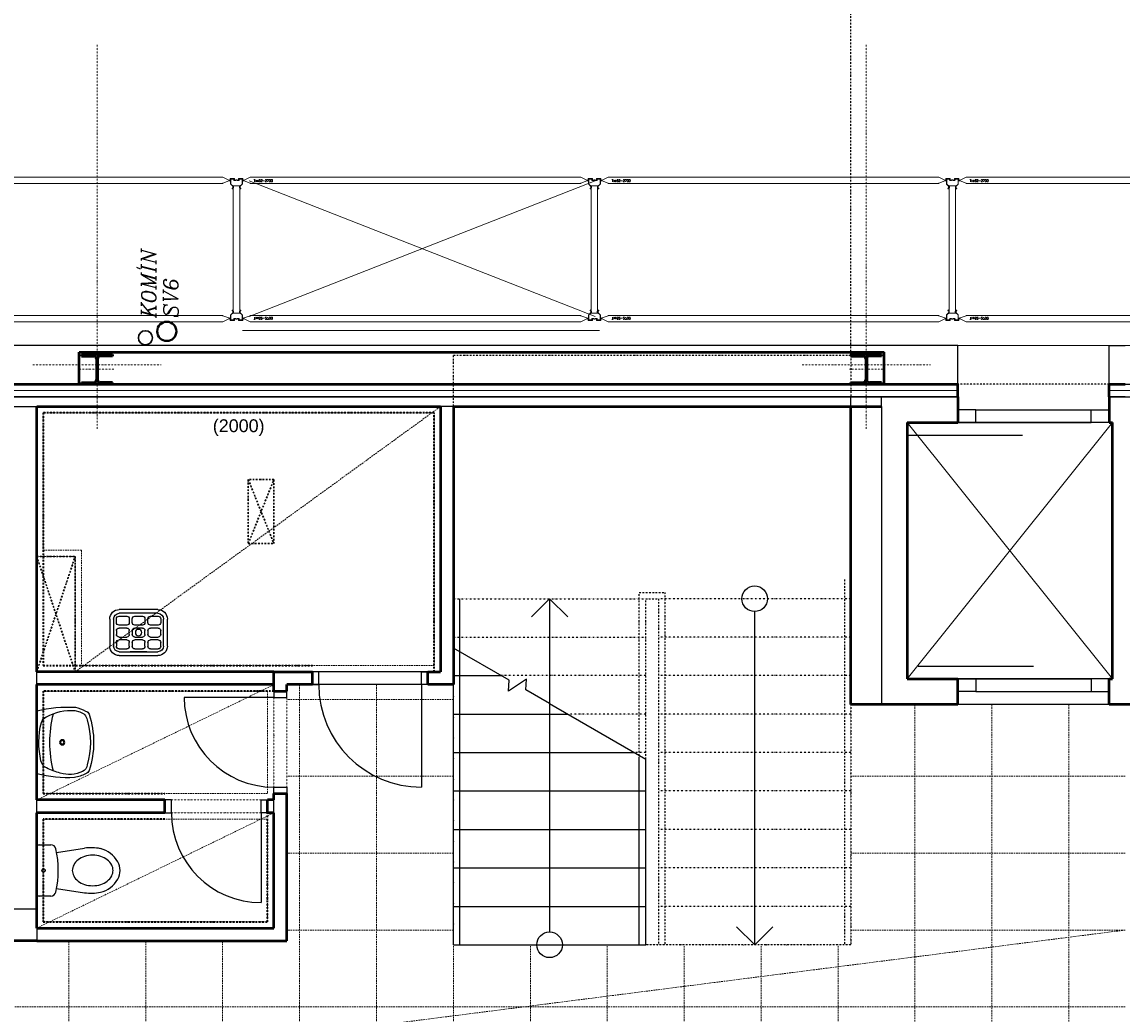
# Model space of a CAD drawing. Header units: millimetres. Extents: x -52574 to 8124, y -11597 to 32980.
# Tile 5 of 7: x -7705 to 875, y -3615 to 4125. Entities that reach past the tile are written whole.
import ezdxf
from ezdxf.enums import TextEntityAlignment as Align

# ---------------------------------------------------------------- set-up
doc = ezdxf.new("R2010")
doc.units = ezdxf.units.MM
for name, pattern in [('DASHDOT', [25.4, 12.7, -6.35, 0, -6.35]), ('DASHED', [19.05, 12.7, -6.35]), ('DGN Style 2', [56.260671, 33.756403, -22.504268]), ('DIVIDE', [31.75, 12.7, -6.35, 0, -6.35, 0, -6.35]), ('DOT', [6.35, 0, -6.35]), ('DĚLICÍ', [31.75, 12.7, -6.35, 0, -6.35, 0, -6.35]), ('SPOJITÁ', [0])]:
    doc.linetypes.add(name, pattern=pattern)
for name, color, linetype in [('CA_2D-WC (65x40)', 7, 'Continuous'), ('CA_umyvadlo 1 (55x45)', 7, 'Continuous'), ('CA_vylevka s mrizi (45x36)', 7, 'Continuous'), ('IN_SANITA', 7, 'Continuous'), ('TECH-STOJNY', 5, 'Continuous')]:
    doc.layers.add(name, color=color, linetype=linetype)
for name, color, linetype, lineweight in [('CKDVERE_', 7, 'Continuous', 25), ('CKDVERE_NADROVINOU', 1, 'DASHDOT', 18), ('CKDVERE_PRAH', 7, 'Continuous', 25), ('CKDVERE_ZARUBNE_RAM', 5, 'Continuous', 25), ('CKIZOLACE', 1, 'Continuous', 18), ('CKOBKLAD_POPIS', 3, 'Continuous', 25), ('CKPROSTUPY_NADROVINOU', 7, 'DASHDOT', 30), ('CKRASTR', 7, 'DASHDOT', 15), ('CKSCHODY_NADROVINOU', 7, 'DĚLICÍ', 25), ('CKSCHODY_PODROVINOU', 7, 'Continuous', 25), ('CKSCHODY_VYSTUP', 7, 'Continuous', 25), ('CKSTENY_NADROVINOU', 7, 'DASHDOT', 25), ('CKSTENY_PODROVINOU', 7, 'Continuous', 25), ('CKSTENY_REZ', 6, 'Continuous', 50), ('CKTEXTY_MALE', 3, 'Continuous', 18), ('CSPROFILY_OSY', 1, 'DASHDOT', 18), ('CSPROFILY_REZY', 4, 'Continuous', 50), ('IN_C_TENKA', 7, 'Continuous', 18), ('obklady', 4, 'DASHDOT', 35), ('podhledy', 7, 'Continuous', 20), ('R-IF_nosniky-silna', 240, 'Continuous', 0), ('UT-zařízení', 7, 'Continuous', 30), ('ZTI-DEŠŤOVÁ-KANALIZACE', 210, 'KANALIZACE', 40)]:
    doc.layers.add(name, color=color, linetype=linetype, lineweight=lineweight)
doc.layers.add('CKDVERE_DORAZ', color=7, linetype='DOT', lineweight=25, plot=False)
doc.styles.add('_TCW_TXTSTY_E', font='SIMPLEX.SHX', dxfattribs={"height": 17.560974})
doc.styles.add('KURZIVA', font='italic__.ttf')
doc.styles.get("Standard").update_dxf_attribs({"font": 'arial.ttf'})
doc.linetypes.add('IZOLACE_POLYSTYREN_PENOVY', pattern='A,0.001,[228,CADKON.SHX,S=0.1,R=0,X=0,Y=0],-2', length=2.001)
doc.linetypes.add('KANALIZACE', pattern='A,30,-3.5,["C",Standard,S=2.54,R=0,X=-3.81,Y=-1.27],-0.001', length=33.501)

# ---------------------------------------------------------------- blocks, each defined once
blk = doc.blocks.new('CK_S_EXT_HEAHEA240')
for p, q in [((-120, 115), (120, 115)), ((-120, 115), (-120, 103)), ((-120, 103), (-24.75, 103)), ((120, 103), (24.75, 103)), ((120, 115), (120, 103)), ((-3.75, -82), (-3.75, 82)), ((3.75, -82), (3.75, 82)), ((-120, -115), (-120, -103)), ((-120, -103), (-24.75, -103)), ((-120, -115), (120, -115)), ((120, -103), (24.75, -103)), ((120, -115), (120, -103))]:
    blk.add_line(p, q)
for centre, start, end in [((-24.75, 82), 0, 90), ((24.75, 82), 90, 180), ((-24.75, -82), 270, 0), ((24.75, -82), 180, 270)]:
    blk.add_arc(centre, 21, start, end)
blk = doc.blocks.new('A$C2294005E')
at = {"layer": 'R-IF_nosniky-silna', "linetype": 'Continuous'}
for p, q in [((33.6, 39), (0, 39)), ((0, 39), (0, 24.9)), ((0, 24.9), (4, 24.9)), ((4, 24.9), (4, 35)), ((4, 35), (29.6, 35)), ((29.6, 35), (29.6, 21)), ((29.6, 21), (34.4, 21)), ((33.6, 25), (33.6, 39)), ((34.4, 25), (33.6, 25)), ((36.3, 25.1), (34.4, 25)), ((34.4, 21), (36.3, 20.9)), ((38.2, 25.2), (36.3, 25.1)), ((36.3, 20.9), (38.2, 20.8)), ((40.1, 25.5), (38.2, 25.2)), ((38.2, 20.8), (40.1, 20.5)), ((41.9, 25.9), (40.1, 25.5)), ((40.1, 20.5), (41.9, 20.1)), ((43.7, 26.5), (41.9, 25.9)), ((41.9, 20.1), (43.7, 19.5)), ((89.9, 48.5), (43.7, 26.5)), ((43.7, 19.5), (89.9, 1.5)), ((91.7, 49.1), (89.9, 48.5)), ((89.9, 1.5), (91.7, 0.9)), ((93.6, 49.5), (91.7, 49.1)), ((91.7, 0.9), (93.6, 0.5)), ((95.4, 49.8), (93.6, 49.5)), ((93.6, 0.5), (95.4, 0.2)), ((97.3, 49.9), (95.4, 49.8)), ((95.4, 0.2), (97.3, 0.1)), ((99.2, 50), (97.3, 49.9)), ((97.3, 0.1), (99.2, 0)), ((2660, 50), (99.2, 50)), ((99.2, 0), (2660, 0)), ((2661.9, 49.9), (2660, 50)), ((2660, 0), (2661.9, 0.1)), ((2663.8, 49.8), (2661.9, 49.9)), ((2661.9, 0.1), (2663.8, 0.2)), ((2665.6, 49.5), (2663.8, 49.8)), ((2663.8, 0.2), (2665.6, 0.5)), ((2667.5, 49.1), (2665.6, 49.5)), ((2665.6, 0.5), (2667.5, 0.9)), ((2669.3, 48.5), (2667.5, 49.1)), ((2667.5, 0.9), (2669.3, 1.5)), ((2715.5, 26.5), (2669.3, 48.5)), ((2669.3, 1.5), (2715.5, 19.5)), ((2717.3, 25.9), (2715.5, 26.5)), ((2715.5, 19.5), (2717.3, 20.1)), ((2719.1, 25.5), (2717.3, 25.9)), ((2717.3, 20.1), (2719.1, 20.5)), ((2721, 25.2), (2719.1, 25.5)), ((2719.1, 20.5), (2721, 20.8)), ((2722.9, 25.1), (2721, 25.2)), ((2721, 20.8), (2722.9, 20.9)), ((2724.8, 25), (2722.9, 25.1)), ((2722.9, 20.9), (2724.8, 21)), ((2725.6, 25), (2724.8, 25)), ((2724.8, 21), (2729.6, 21)), ((2759.2, 39), (2725.6, 39)), ((2725.6, 39), (2725.6, 25)), ((2729.6, 21), (2729.6, 35)), ((2729.6, 35), (2755.2, 35)), ((2755.2, 35), (2755.2, 24.9)), ((2755.2, 24.9), (2759.2, 24.9)), ((2759.2, 24.9), (2759.2, 39))]:
    blk.add_line(p, q, dxfattribs=at)
at = {"layer": 'R-IF_nosniky-silna', "linetype": 'SPOJITÁ', "style": '_TCW_TXTSTY_E'}
blk.add_text('Txx52-2700', height=17.56, dxfattribs=at).set_placement((118.9, 30.7), align=Align.TOP_LEFT)
blk = doc.blocks.new('A$C2FA15031')
at = {"layer": 'TECH-STOJNY', "lineweight": 13}
for p, q in [((0, 1111), (0, 1077.1)), ((1.1, 1074), (18.8, 1057.7)), ((1.5, 1076.9), (1.5, 1111)), ((19.9, 1058.5), (2.2, 1074.8)), ((22, 1115), (4, 1115)), ((4, 1113.5), (22, 1113.5)), ((17.3, 1044.9), (15.1, 1044.5)), ((15.1, 1037.5), (19.1, 1037)), ((19.3, 1038.5), (15.2, 1039)), ((15.3, 1043), (17.5, 1043.4)), ((19.1, 1037), (19.3, 1038.5)), ((19.5, 1055.6), (19.5, 1047.4)), ((21, 1047.4), (21, 1056)), ((24.5, 1111), (24.5, 1107.5)), ((26, 1107.5), (26, 1111)), ((32.5, 1105), (28.5, 1105)), ((28.5, 1103.5), (32.5, 1103.5)), ((35.9, 1105), (32.5, 1105)), ((32.5, 1103.5), (35.9, 1103.5)), ((40, 1107), (37.1, 1105.3)), ((37.8, 1104), (40.8, 1105.7)), ((50.1, 1107.5), (41.9, 1107.5)), ((41.9, 1106), (50.1, 1106)), ((54.2, 1104), (51.2, 1105.7)), ((52, 1107), (54.9, 1105.3)), ((56.1, 1105), (59.5, 1105)), ((59.5, 1103.5), (56.1, 1103.5)), ((59.5, 1105), (63.5, 1105)), ((63.5, 1103.5), (59.5, 1103.5)), ((66, 1107.5), (66, 1111)), ((67.5, 1111), (67.5, 1107.5)), ((70, 1115), (88, 1115)), ((88, 1113.5), (70, 1113.5)), ((71, 1047.4), (71, 1056)), ((72.1, 1058.5), (89.8, 1074.8)), ((72.5, 1055.6), (72.5, 1047.4)), ((72.7, 1038.5), (76.8, 1039)), ((72.9, 1037), (72.7, 1038.5)), ((76.9, 1037.5), (72.9, 1037)), ((90.9, 1074), (73.2, 1057.7)), ((76.7, 1043), (74.5, 1043.4)), ((74.7, 1044.9), (76.9, 1044.5)), ((90.5, 1076.9), (90.5, 1111)), ((92, 1111), (92, 1077.1)), ((2792, 1111), (2792, 1077.1)), ((2793.1, 1074), (2810.8, 1057.7)), ((2793.5, 1076.9), (2793.5, 1111)), ((2811.9, 1058.5), (2794.2, 1074.8)), ((2814, 1115), (2796, 1115)), ((2796, 1113.5), (2814, 1113.5)), ((2809.3, 1044.9), (2807.1, 1044.5)), ((2807.1, 1037.5), (2811.1, 1037)), ((2811.3, 1038.5), (2807.2, 1039)), ((2807.3, 1043), (2809.5, 1043.4)), ((2811.1, 1037), (2811.3, 1038.5)), ((2811.5, 1055.6), (2811.5, 1047.4)), ((2813, 1047.4), (2813, 1056)), ((2816.5, 1111), (2816.5, 1107.5)), ((2818, 1107.5), (2818, 1111)), ((2824.5, 1105), (2820.5, 1105)), ((2820.5, 1103.5), (2824.5, 1103.5)), ((2827.9, 1105), (2824.5, 1105)), ((2824.5, 1103.5), (2827.9, 1103.5)), ((2832, 1107), (2829.1, 1105.3)), ((2829.8, 1104), (2832.8, 1105.7)), ((2842.1, 1107.5), (2833.9, 1107.5)), ((2833.9, 1106), (2842.1, 1106)), ((2846.2, 1104), (2843.2, 1105.7)), ((2844, 1107), (2846.9, 1105.3)), ((2848.1, 1105), (2851.5, 1105)), ((2851.5, 1103.5), (2848.1, 1103.5)), ((2851.5, 1105), (2855.5, 1105)), ((2855.5, 1103.5), (2851.5, 1103.5)), ((2858, 1107.5), (2858, 1111)), ((2859.5, 1111), (2859.5, 1107.5)), ((2862, 1115), (2880, 1115)), ((2880, 1113.5), (2862, 1113.5)), ((2863, 1047.4), (2863, 1056)), ((2864.1, 1058.5), (2881.8, 1074.8)), ((2864.5, 1055.6), (2864.5, 1047.4)), ((2864.7, 1038.5), (2868.8, 1039)), ((2864.9, 1037), (2864.7, 1038.5)), ((2868.9, 1037.5), (2864.9, 1037)), ((2882.9, 1074), (2865.2, 1057.7)), ((2868.7, 1043), (2866.5, 1043.4)), ((2866.7, 1044.9), (2868.9, 1044.5)), ((2882.5, 1076.9), (2882.5, 1111)), ((2884, 1111), (2884, 1077.1)), ((15.1, 92.5), (19.1, 93)), ((19.3, 91.5), (15.2, 91)), ((15.3, 87), (17.5, 86.6)), ((19.1, 93), (19.3, 91.5)), ((72.9, 93), (72.7, 91.5)), ((72.7, 91.5), (76.8, 91)), ((76.9, 92.5), (72.9, 93)), ((76.7, 87), (74.5, 86.6)), ((2807.1, 92.5), (2811.1, 93)), ((2811.3, 91.5), (2807.2, 91)), ((2807.3, 87), (2809.5, 86.6)), ((2811.1, 93), (2811.3, 91.5)), ((2864.9, 93), (2864.7, 91.5)), ((2864.7, 91.5), (2868.8, 91)), ((2868.9, 92.5), (2864.9, 93)), ((2868.7, 87), (2866.5, 86.6)), ((0, 19), (0, 52.9)), ((1.1, 56), (18.8, 72.3)), ((1.5, 53.1), (1.5, 19)), ((19.9, 71.5), (2.2, 55.2)), ((4, 16.5), (22, 16.5)), ((22, 15), (4, 15)), ((17.3, 85.1), (15.1, 85.5)), ((19.5, 74.4), (19.5, 82.6)), ((21, 82.6), (21, 74)), ((24.5, 19), (24.5, 22.5)), ((26, 22.5), (26, 19)), ((28.5, 26.5), (32.5, 26.5)), ((32.5, 25), (28.5, 25)), ((32.5, 26.5), (35.9, 26.5)), ((35.9, 25), (32.5, 25)), ((40, 23), (37.1, 24.7)), ((37.8, 26), (40.8, 24.3)), ((41.9, 24), (50.1, 24)), ((50.1, 22.5), (41.9, 22.5)), ((54.2, 26), (51.2, 24.3)), ((52, 23), (54.9, 24.7)), ((59.5, 26.5), (56.1, 26.5)), ((56.1, 25), (59.5, 25)), ((63.5, 26.5), (59.5, 26.5)), ((59.5, 25), (63.5, 25)), ((66, 22.5), (66, 19)), ((67.5, 19), (67.5, 22.5)), ((88, 16.5), (70, 16.5)), ((70, 15), (88, 15)), ((71, 82.6), (71, 74)), ((72.1, 71.5), (89.8, 55.2)), ((72.5, 74.4), (72.5, 82.6)), ((90.9, 56), (73.2, 72.3)), ((74.7, 85.1), (76.9, 85.5)), ((90.5, 53.1), (90.5, 19)), ((92, 19), (92, 52.9)), ((2792, 19), (2792, 52.9)), ((2793.1, 56), (2810.8, 72.3)), ((2793.5, 53.1), (2793.5, 19)), ((2811.9, 71.5), (2794.2, 55.2)), ((2796, 16.5), (2814, 16.5)), ((2814, 15), (2796, 15)), ((2809.3, 85.1), (2807.1, 85.5)), ((2811.5, 74.4), (2811.5, 82.6)), ((2813, 82.6), (2813, 74)), ((2816.5, 19), (2816.5, 22.5)), ((2818, 22.5), (2818, 19)), ((2820.5, 26.5), (2824.5, 26.5)), ((2824.5, 25), (2820.5, 25)), ((2824.5, 26.5), (2827.9, 26.5)), ((2827.9, 25), (2824.5, 25)), ((2832, 23), (2829.1, 24.7)), ((2829.8, 26), (2832.8, 24.3)), ((2833.9, 24), (2842.1, 24)), ((2842.1, 22.5), (2833.9, 22.5)), ((2846.2, 26), (2843.2, 24.3)), ((2844, 23), (2846.9, 24.7)), ((2851.5, 26.5), (2848.1, 26.5)), ((2848.1, 25), (2851.5, 25)), ((2855.5, 26.5), (2851.5, 26.5)), ((2851.5, 25), (2855.5, 25)), ((2858, 22.5), (2858, 19)), ((2859.5, 19), (2859.5, 22.5)), ((2880, 16.5), (2862, 16.5)), ((2862, 15), (2880, 15)), ((2863, 82.6), (2863, 74)), ((2864.1, 71.5), (2881.8, 55.2)), ((2864.5, 74.4), (2864.5, 82.6)), ((2882.9, 56), (2865.2, 72.3)), ((2866.7, 85.1), (2868.9, 85.5)), ((2882.5, 53.1), (2882.5, 19)), ((2884, 19), (2884, 52.9))]:
    blk.add_line(p, q, dxfattribs=at)
at = {"layer": 'TECH-STOJNY', "linetype": 'Continuous', "lineweight": 0}
for p, q in [((21, 1061.6), (71, 1061.6)), ((21, 1061.6), (21, 68.4)), ((27.2, 1105.3), (27.2, 1103.7)), ((33.7, 1105), (33.7, 1103.5)), ((58.3, 1105), (58.3, 1103.5)), ((64.8, 1105.3), (64.8, 1103.7)), ((71, 1061.6), (71, 68.4)), ((2813, 1061.6), (2863, 1061.6)), ((2813, 1061.6), (2813, 68.4)), ((2819.3, 1105.3), (2819.3, 1103.7)), ((2825.8, 1105), (2825.8, 1103.5)), ((2850.3, 1105), (2850.3, 1103.5)), ((2856.8, 1105.3), (2856.8, 1103.7)), ((2863, 1061.6), (2863, 68.4)), ((21, 68.4), (71, 68.4)), ((33.7, 25), (33.7, 26.5)), ((58.3, 25), (58.3, 26.5)), ((64.8, 24.7), (64.8, 26.3)), ((2813, 68.4), (2863, 68.4)), ((2825.8, 25), (2825.8, 26.5)), ((2850.3, 25), (2850.3, 26.5))]:
    blk.add_line(p, q, dxfattribs=at)
at = {"layer": 'TECH-STOJNY', "linetype": 'DGN Style 2', "lineweight": 0, "flags": 128}
for points in [[(17, 1113.5), (9, 1113.5), (9, 1115), (17, 1115)], [(75, 1113.5), (83, 1113.5), (83, 1115), (75, 1115)], [(2809, 1113.5), (2801, 1113.5), (2801, 1115), (2809, 1115)], [(2867, 1113.5), (2875, 1113.5), (2875, 1115), (2867, 1115)], [(1.5, 41), (0, 41), (0, 30), (1.5, 30)], [(17, 16.5), (9, 16.5), (9, 15), (17, 15)], [(75, 16.5), (83, 16.5), (83, 15), (75, 15)], [(90.5, 41), (92, 41), (92, 30), (90.5, 30)], [(2793.5, 41), (2792, 41), (2792, 30), (2793.5, 30)], [(2809, 16.5), (2801, 16.5), (2801, 15), (2809, 15)], [(2867, 16.5), (2875, 16.5), (2875, 15), (2867, 15)], [(2882.5, 41), (2884, 41), (2884, 30), (2882.5, 30)]]:
    blk.add_lwpolyline(points, close=True, dxfattribs=at)
at = {"layer": 'TECH-STOJNY', "linetype": 'DGN Style 2', "flags": 128}
for points in [[(21, 1047.2), (19.5, 1047.2), (19.5, 1056.2), (21, 1056.2)], [(71, 1047.2), (72.5, 1047.2), (72.5, 1056.2), (71, 1056.2)], [(2813, 1047.2), (2811.5, 1047.2), (2811.5, 1056.2), (2813, 1056.2)], [(2863, 1047.2), (2864.5, 1047.2), (2864.5, 1056.2), (2863, 1056.2)], [(21, 82.8), (19.5, 82.8), (19.5, 73.8), (21, 73.8)], [(71, 82.8), (72.5, 82.8), (72.5, 73.8), (71, 73.8)], [(2813, 82.8), (2811.5, 82.8), (2811.5, 73.8), (2813, 73.8)], [(2863, 82.8), (2864.5, 82.8), (2864.5, 73.8), (2863, 73.8)]]:
    blk.add_lwpolyline(points, close=True, dxfattribs=at)
at = {"layer": 'TECH-STOJNY', "linetype": 'Continuous', "lineweight": 13}
for centre, radius, start, end in [((4, 1111), 4, 90, 180), ((4, 1111), 2.5, 90, 180), ((16, 1055.6), 3.5, 0, 37.97722), ((22, 1111), 4, 0, 90), ((63.5, 1107.5), 4, 270, 0), ((63.5, 1107.5), 2.5, 270, 0), ((70, 1111), 2.5, 90, 180), ((76, 1055.4), 5, 142.02278, 180), ((87, 1076.9), 3.5, 322.02278, 0), ((87, 1077.1), 5, 322.02278, 0), ((2796, 1111), 4, 90, 180), ((2796, 1111), 2.5, 90, 180), ((2808, 1055.6), 3.5, 0, 37.97722), ((2814, 1111), 4, 0, 90), ((2855.5, 1107.5), 4, 270, 0), ((2855.5, 1107.5), 2.5, 270, 0), ((2862, 1111), 2.5, 90, 180), ((2868, 1055.4), 5, 142.02278, 180), ((2879, 1076.9), 3.5, 322.02278, 0), ((2879, 1077.1), 5, 322.02278, 0), ((4, 19), 4, 180, 270), ((4, 19), 2.5, 180, 270), ((16, 74.4), 3.5, 322.02278, 0), ((22, 19), 4, 270, 0), ((63.5, 22.5), 4, 0, 90), ((63.5, 22.5), 2.5, 0, 90), ((70, 19), 2.5, 180, 270), ((76, 74.6), 5, 180, 217.97722), ((87, 53.1), 3.5, 0, 37.97722), ((87, 52.9), 5, 0, 37.97722), ((2796, 19), 4, 180, 270), ((2796, 19), 2.5, 180, 270), ((2808, 74.4), 3.5, 322.02278, 0), ((2814, 19), 4, 270, 0), ((2855.5, 22.5), 4, 0, 90), ((2855.5, 22.5), 2.5, 0, 90), ((2862, 19), 2.5, 180, 270), ((2868, 74.6), 5, 180, 217.97722), ((2879, 53.1), 3.5, 0, 37.97722), ((2879, 52.9), 5, 0, 37.97722)]:
    blk.add_arc(centre, radius, start, end, dxfattribs=at)
at = {"layer": 'TECH-STOJNY', "linetype": 'Continuous', "lineweight": 13, "extrusion": (0, 0, -1)}
for centre, radius, start, end in [((-5, 1077.1), 5, 322.02278, 0), ((-5, 1076.9), 3.5, 322.02278, 0), ((-16, 1055.4), 5, 142.02278, 180), ((-22, 1111), 2.5, 90, 180), ((-28.5, 1107.5), 4, 270, 0), ((-28.5, 1107.5), 2.5, 270, 0), ((-70, 1111), 4, 0, 90), ((-76, 1055.6), 3.5, 0, 37.97722), ((-88, 1111), 4, 90, 180), ((-88, 1111), 2.5, 90, 180), ((-2797, 1077.1), 5, 322.02278, 0), ((-2797, 1076.9), 3.5, 322.02278, 0), ((-2808, 1055.4), 5, 142.02278, 180), ((-2814, 1111), 2.5, 90, 180), ((-2820.5, 1107.5), 4, 270, 0), ((-2820.5, 1107.5), 2.5, 270, 0), ((-2862, 1111), 4, 0, 90), ((-2868, 1055.6), 3.5, 0, 37.97722), ((-2880, 1111), 4, 90, 180), ((-2880, 1111), 2.5, 90, 180), ((-5, 52.9), 5, 0, 37.97722), ((-5, 53.1), 3.5, 0, 37.97722), ((-16, 74.6), 5, 180, 217.97722), ((-22, 19), 2.5, 180, 270), ((-28.5, 22.5), 4, 0, 90), ((-28.5, 22.5), 2.5, 0, 90), ((-70, 19), 4, 270, 0), ((-76, 74.4), 3.5, 322.02278, 0), ((-88, 19), 4, 180, 270), ((-88, 19), 2.5, 180, 270), ((-2797, 52.9), 5, 0, 37.97722), ((-2797, 53.1), 3.5, 0, 37.97722), ((-2808, 74.6), 5, 180, 217.97722), ((-2814, 19), 2.5, 180, 270), ((-2820.5, 22.5), 4, 0, 90), ((-2820.5, 22.5), 2.5, 0, 90), ((-2862, 19), 4, 270, 0), ((-2868, 74.4), 3.5, 322.02278, 0), ((-2880, 19), 4, 180, 270), ((-2880, 19), 2.5, 180, 270)]:
    blk.add_arc(centre, radius, start, end, dxfattribs=at)
at = {"layer": 'TECH-STOJNY', "lineweight": 13}
for centre, radius, start, end in [((15.2, 1041), 3.48, 91.0523, 268.93551), ((17, 1047.4), 4, 277.84523, 0), ((35.9, 1107.2), 3.75, 270, 300), ((41.9, 1103.7), 3.75, 90, 120), ((50.1, 1103.7), 2.25, 60, 90), ((56.1, 1107.2), 2.25, 240, 270), ((75, 1047.4), 2.5, 180, 262.9908), ((76.8, 1041), 1.98, 268.9676, 92.19631), ((2807.2, 1041), 3.48, 91.0523, 268.93551), ((2809, 1047.4), 4, 277.84523, 0), ((2827.9, 1107.2), 3.75, 270, 300), ((2833.9, 1103.7), 3.75, 90, 120), ((2842.1, 1103.7), 2.25, 60, 90), ((2848.1, 1107.2), 2.25, 240, 270), ((2867, 1047.4), 2.5, 180, 262.9908), ((2868.8, 1041), 1.98, 268.9676, 92.19631), ((15.2, 89), 3.48, 91.06449, 268.9477), ((17, 82.6), 4, 0, 82.15477), ((76.8, 89), 1.98, 267.80369, 91.0324), ((2807.2, 89), 3.48, 91.06449, 268.9477), ((2809, 82.6), 4, 0, 82.15477), ((2868.8, 89), 1.98, 267.80369, 91.0324), ((35.9, 22.7), 3.75, 60, 90), ((41.9, 26.2), 3.75, 240, 270), ((50.1, 26.2), 2.25, 270, 300), ((56.1, 22.7), 2.25, 90, 120), ((75, 82.6), 2.5, 97.0092, 180), ((2827.9, 22.7), 3.75, 60, 90), ((2833.9, 26.2), 3.75, 240, 270), ((2842.1, 26.2), 2.25, 270, 300), ((2848.1, 22.7), 2.25, 90, 120), ((2867, 82.6), 2.5, 97.0092, 180)]:
    blk.add_arc(centre, radius, start, end, dxfattribs=at)
at = {"layer": 'TECH-STOJNY', "lineweight": 13, "extrusion": (0, 0, -1)}
for centre, radius, start, end in [((-15.2, 1041), 1.98, 268.9676, 92.19631), ((-17, 1047.4), 2.5, 180, 262.9908), ((-35.9, 1107.2), 2.25, 240, 270), ((-41.9, 1103.7), 2.25, 60, 90), ((-50.1, 1103.7), 3.75, 90, 120), ((-56.1, 1107.2), 3.75, 270, 300), ((-75, 1047.4), 4, 277.84523, 0), ((-76.8, 1041), 3.48, 91.0523, 268.93551), ((-2807.2, 1041), 1.98, 268.9676, 92.19631), ((-2809, 1047.4), 2.5, 180, 262.9908), ((-2827.9, 1107.2), 2.25, 240, 270), ((-2833.9, 1103.7), 2.25, 60, 90), ((-2842.1, 1103.7), 3.75, 90, 120), ((-2848.1, 1107.2), 3.75, 270, 300), ((-2867, 1047.4), 4, 277.84523, 0), ((-2868.8, 1041), 3.48, 91.0523, 268.93551), ((-15.2, 89), 1.98, 267.80369, 91.0324), ((-75, 82.6), 4, 0, 82.15477), ((-76.8, 89), 3.48, 91.06449, 268.9477), ((-2807.2, 89), 1.98, 267.80369, 91.0324), ((-2867, 82.6), 4, 0, 82.15477), ((-2868.8, 89), 3.48, 91.06449, 268.9477), ((-17, 82.6), 2.5, 97.0092, 180), ((-35.9, 22.7), 2.25, 90, 120), ((-41.9, 26.2), 2.25, 270, 300), ((-50.1, 26.2), 3.75, 240, 270), ((-56.1, 22.7), 3.75, 60, 90), ((-2809, 82.6), 2.5, 97.0092, 180), ((-2827.9, 22.7), 2.25, 90, 120), ((-2833.9, 26.2), 2.25, 270, 300), ((-2842.1, 26.2), 3.75, 240, 270), ((-2848.1, 22.7), 3.75, 60, 90)]:
    blk.add_arc(centre, radius, start, end, dxfattribs=at)
at = {"color": 7, "linetype": 'DGN Style 2', "lineweight": 0}
blk.add_blockref('A$C2294005E', (62.4, 1080), dxfattribs=at)
at = {"color": 7, "linetype": 'DGN Style 2', "lineweight": 0, "xscale": -1, "rotation": 180}
blk.add_blockref('A$C2294005E', (62.4, 50), dxfattribs=at)
blk = doc.blocks.new('2D-WC (65x40)_P')
at = {"layer": 'CA_2D-WC (65x40)', "linetype": 'ByBlock'}
for p, q in [((0.03, -0.1797), (0.03, 0.1797)), ((0.0501, 0.1998), (0.1401, 0.1998)), ((0.1851, 0.14), (0.4036, 0.1734)), ((0.1851, -0.14), (0.4036, -0.1734)), ((0.1401, -0.1998), (0.0501, -0.1998))]:
    blk.add_line(p, q, dxfattribs=at)
blk.add_circle((0.083, 0), 0.0128, dxfattribs=at)
for centre, radius, start, end in [((0.0501, 0.1797), 0.0201, 90, 180), ((0.1401, 0.1596), 0.0402, 12.60811, 90), ((0.4562, -0.1706), 0.348, 78.11757, 98.69848), ((-0.5734, 0), 0.7713, 347.39189, 12.60811), ((0.4521, -0.0463), 0.1632, 107.68289, 127.58474), ((0.4663, -0.0909), 0.21, 90, 107.68289), ((0.4663, -0.0909), 0.21, 72.31711, 90), ((0.4757, -0.0379), 0.2144, 29.47633, 75.89811), ((0.4806, -0.0463), 0.1632, 52.41526, 72.31711), ((0.3969, 0), 0.0894, 151.71247, 180), ((0.3969, 0), 0.0894, 180, 208.28753), ((0.4303, -0.018), 0.1274, 127.58474, 151.71247), ((0.5024, -0.018), 0.1274, 28.28753, 52.41526), ((0.5358, 0), 0.0894, 0, 28.28753), ((0.5358, 0), 0.0894, 331.71247, 0), ((0.5424, 0), 0.1376, 0, 29.40689), ((0.5424, 0), 0.1376, 330.59311, 0), ((0.4303, 0.018), 0.1274, 208.28753, 232.41526), ((0.4521, 0.0463), 0.1632, 232.41526, 252.31711), ((0.4757, 0.0379), 0.2144, 284.10189, 330.52367), ((0.4806, 0.0463), 0.1632, 287.68289, 307.58474), ((0.5024, 0.018), 0.1274, 307.58474, 331.71247), ((0.1401, -0.1596), 0.0402, 270, 347.39189), ((0.4663, 0.0909), 0.21, 252.31711, 270), ((0.4562, 0.1706), 0.348, 261.30152, 281.88243), ((0.4663, 0.0909), 0.21, 270, 287.68289), ((0.0501, -0.1797), 0.0201, 180, 270)]:
    blk.add_arc(centre, radius, start, end, dxfattribs=at)
blk = doc.blocks.new('umyvadlo 1 (55x45)_P')
at = {"layer": 'CA_umyvadlo 1 (55x45)', "linetype": 'ByBlock'}
for points in [[(-0.2448, 0.0002, 0.077931), (-0.2731, -0.3008, 0.068031), (-0.2441, -0.381, 0.244962), (-0.2183, -0.4075, 0.165243), (0.2196, -0.4075, 0.244752), (0.2453, -0.381, 0.072964), (0.2756, -0.2947, 0.073303), (0.246, 0.0002)], [(-0.1991, -0.0766, 0.13917), (-0.2483, -0.2973), (-0.2369, -0.3358, 0.309536), (-0.174, -0.3925, 0.150009), (0.1756, -0.3925, 0.287481), (0.2281, -0.3557, 0.190467), (0.2403, -0.1835, 0.04778), (0.2004, -0.0766, 0.225267), (0.1455, -0.0326, 0.117325), (-0.1541, -0.0357, 0.189059), (-0.198, -0.0744)]]:
    blk.add_lwpolyline(points, format="xyb", close=True, dxfattribs=at)
blk.add_lwpolyline([(-0.2199, -0.1274, -0.125328), (0.2222, -0.1274)], format="xyb", dxfattribs=at)
for radius in [0.0204, 0.0139]:
    blk.add_circle((0.0006, -0.1987), radius, dxfattribs=at)
blk = doc.blocks.new('vylevka s mrizi (45x36)_P')
at = {"layer": 'CA_vylevka s mrizi (45x36)', "linetype": 'ByBlock'}
for p, q in [((-0.0849, -0.0825), (-0.1449, -0.0825)), ((-0.1424, -0.03), (0.1576, -0.03)), ((-0.1424, -0.06), (0.1576, -0.06)), ((0.0376, -0.0825), (-0.0224, -0.0825)), ((0.1601, -0.0825), (0.1001, -0.0825)), ((-0.2174, -0.315), (-0.2174, -0.105)), ((-0.1874, -0.315), (-0.1874, -0.105)), ((-0.1649, -0.1025), (-0.1649, -0.1325)), ((-0.1449, -0.1525), (-0.0849, -0.1525)), ((-0.0649, -0.1325), (-0.0649, -0.1025)), ((-0.0424, -0.1025), (-0.0424, -0.1325)), ((-0.0224, -0.1525), (0.0376, -0.1525)), ((0.0576, -0.1325), (0.0576, -0.1025)), ((0.0801, -0.1025), (0.0801, -0.1325)), ((0.1001, -0.1525), (0.1601, -0.1525)), ((0.1801, -0.1325), (0.1801, -0.1025)), ((0.2026, -0.105), (0.2026, -0.315)), ((0.2326, -0.105), (0.2326, -0.315)), ((-0.1649, -0.225), (-0.1649, -0.195)), ((-0.1449, -0.175), (-0.0849, -0.175)), ((-0.0849, -0.245), (-0.1449, -0.245)), ((-0.0649, -0.195), (-0.0649, -0.225)), ((-0.0424, -0.225), (-0.0424, -0.195)), ((-0.0224, -0.175), (0.0376, -0.175)), ((0.0376, -0.245), (-0.0224, -0.245)), ((0.0576, -0.195), (0.0576, -0.225)), ((0.0801, -0.225), (0.0801, -0.195)), ((0.1001, -0.175), (0.1601, -0.175)), ((0.1601, -0.245), (0.1001, -0.245)), ((0.1801, -0.195), (0.1801, -0.225)), ((-0.1649, -0.3175), (-0.1649, -0.2875)), ((-0.1449, -0.2675), (-0.0849, -0.2675)), ((-0.0849, -0.3375), (-0.1449, -0.3375)), ((-0.0649, -0.2875), (-0.0649, -0.3175)), ((-0.0424, -0.3175), (-0.0424, -0.2875)), ((-0.0224, -0.2675), (0.0376, -0.2675)), ((0.0376, -0.3375), (-0.0224, -0.3375)), ((0.0576, -0.2875), (0.0576, -0.3175)), ((0.0801, -0.3175), (0.0801, -0.2875)), ((0.1001, -0.2675), (0.1601, -0.2675)), ((0.1601, -0.3375), (0.1001, -0.3375)), ((0.1801, -0.2875), (0.1801, -0.3175)), ((0.1576, -0.36), (-0.1424, -0.36)), ((0.1576, -0.39), (-0.1424, -0.39)), ((0.0726, -0.36), (-0.0574, -0.36)), ((-0.0574, -0.36), (0.0726, -0.36)), ((-0.0574, -0.36), (-0.0574, -0.36)), ((0.0726, -0.36), (0.0726, -0.36))]:
    blk.add_line(p, q, dxfattribs=at)
blk.add_circle((0.0076, -0.21), 0.025, dxfattribs=at)
for centre, radius, start, end in [((-0.1424, -0.105), 0.075, 90, 180), ((-0.1424, -0.105), 0.045, 90, 180), ((-0.1449, -0.1025), 0.02, 90, 180), ((-0.0849, -0.1025), 0.02, 0, 90), ((-0.0224, -0.1025), 0.02, 90, 180), ((0.0376, -0.1025), 0.02, 0, 90), ((0.1001, -0.1025), 0.02, 90, 180), ((0.1576, -0.105), 0.075, 0, 90), ((0.1576, -0.105), 0.045, 0, 90), ((0.1601, -0.1025), 0.02, 0, 90), ((-0.1449, -0.1325), 0.02, 180, 270), ((-0.0849, -0.1325), 0.02, 270, 0), ((-0.0224, -0.1325), 0.02, 180, 270), ((0.0376, -0.1325), 0.02, 270, 0), ((0.1001, -0.1325), 0.02, 180, 270), ((0.1601, -0.1325), 0.02, 270, 0), ((-0.1449, -0.195), 0.02, 90, 180), ((-0.1449, -0.225), 0.02, 180, 270), ((-0.0849, -0.195), 0.02, 0, 90), ((-0.0849, -0.225), 0.02, 270, 0), ((-0.0224, -0.195), 0.02, 90, 180), ((-0.0224, -0.225), 0.02, 180, 270), ((0.0376, -0.195), 0.02, 0, 90), ((0.0376, -0.225), 0.02, 270, 0), ((0.1001, -0.195), 0.02, 90, 180), ((0.1001, -0.225), 0.02, 180, 270), ((0.1601, -0.195), 0.02, 0, 90), ((0.1601, -0.225), 0.02, 270, 0), ((-0.1424, -0.315), 0.075, 180, 270), ((-0.1424, -0.315), 0.045, 180, 270), ((-0.1449, -0.2875), 0.02, 90, 180), ((-0.1449, -0.3175), 0.02, 180, 270), ((-0.0849, -0.2875), 0.02, 0, 90), ((-0.0849, -0.3175), 0.02, 270, 0), ((-0.0224, -0.2875), 0.02, 90, 180), ((-0.0224, -0.3175), 0.02, 180, 270), ((0.0376, -0.2875), 0.02, 0, 90), ((0.0376, -0.3175), 0.02, 270, 0), ((0.1001, -0.2875), 0.02, 90, 180), ((0.1001, -0.3175), 0.02, 180, 270), ((0.1576, -0.315), 0.045, 270, 0), ((0.1576, -0.315), 0.075, 270, 0), ((0.1601, -0.2875), 0.02, 0, 90), ((0.1601, -0.3175), 0.02, 270, 0)]:
    blk.add_arc(centre, radius, start, end, dxfattribs=at)
blk = doc.blocks.new('podhled 1NP')
at = {"layer": 'podhledy', "color": 211, "linetype": 'DASHED', "true_color": 0xff85ff}
for p, q in [((-7290, -945), (-4440, 1125)), ((-7590, -1945), (-5740, -1045)), ((-5540, -4545), (-5540, -1045)), ((-4940, -4545), (-4940, -1045)), ((-4340, -4545), (-4340, -1045)), ((-4340, -1160), (-5640, -1160)), ((-740, -4435), (-740, -1200)), ((-140, -4435), (-140, -1200)), ((460, -4435), (460, -1200)), ((-4340, -1760), (-5640, -1760)), ((900, -1760), (-1240, -1760)), ((-7590, -2945), (-5740, -2045)), ((-4340, -2360), (-5640, -2360)), ((900, -2360), (-1240, -2360)), ((-11510, -4545), (900, -2960)), ((-4340, -2960), (-5640, -2960)), ((900, -2960), (-1240, -2960)), ((-7340, -4545), (-7340, -3045)), ((-6740, -4545), (-6740, -3045)), ((-6140, -4545), (-6140, -3045)), ((-3740, -4545), (-3740, -3075)), ((-3140, -4545), (-3140, -3075)), ((-2540, -4545), (-2540, -3075)), ((-1940, -4545), (-1940, -3075)), ((-1340, -4545), (-1340, -3075)), ((900, -3560), (-11510, -3560))]:
    blk.add_line(p, q, dxfattribs=at)
for points in [[(-7540, 1075), (-7540, 5), (-7240, 5), (-7240, -895), (-4490, -895), (-4490, 1075)], [(-7290, -45), (-7590, -45), (-7590, -945), (-7290, -945)], [(-7540, -1095), (-5790, -1095), (-5790, -1895), (-7540, -1895)], [(-5790, -2095), (-7540, -2095), (-7540, -2895), (-5790, -2895)]]:
    blk.add_lwpolyline(points, close=True, dxfattribs=at)

msp = doc.modelspace()

# ---------------------------------------------------------------- linework, layer by layer
at = {"color": 7, "linetype": 'Continuous', "lineweight": 0}
for p, q in [((-5934.1, 2884.5), (-3234.1, 1826.5)), ((-3234.1, 2884.5), (-5934.1, 1826)), ((-5986, 1717.8), (-3200.3, 1717.8)), ((-36940, 1600), (8124, 1600))]:
    msp.add_line(p, q, dxfattribs=at)
at = {"layer": 'CKDVERE_', "color": 7}
for p, q in [((-800, 900), (100, 900)), ((-715, -900), (185, -900)), ((-4590, -1045), (-4590, -1845)), ((-5740, -1145), (-6440, -1145)), ((-5840, -2045), (-5840, -2745))]:
    msp.add_line(p, q, dxfattribs=at)
for centre, radius in [((-4590, -1045), 800), ((-5740, -1145), 700), ((-5840, -2045), 700)]:
    msp.add_arc(centre, radius, 180, 270, dxfattribs=at)
at = {"layer": 'CKDVERE_DORAZ', "color": 7}
for p, q in [((-400, 1000), (600, 1000)), ((-490, -1000), (690, -1000)), ((-225, -1000), (775, -1000)), ((-5740, -1095), (-5740, -1895)), ((-4540, -1045), (-5440, -1045)), ((-5790, -2045), (-6590, -2045))]:
    msp.add_line(p, q, dxfattribs=at)
msp.add_lwpolyline([(-4340, -3075), (-1240, -3075), (-1240, 1125), (-4340, 1125), (-4340, -3075)], dxfattribs=at)
at = {"layer": 'CKDVERE_NADROVINOU', "color": 7}
for p, q in [((-5740, -1145), (-5740, -1845)), ((-5640, -1145), (-5640, -1845)), ((-5840, -1945), (-6540, -1945)), ((-5840, -2045), (-6540, -2045))]:
    msp.add_line(p, q, dxfattribs=at)
at = {"layer": 'CKDVERE_PRAH', "color": 7}
for p, q in [((-265, 1100), (635, 1100)), ((-265, 1000), (635, 1000)), ((-4590, -945), (-5390, -945)), ((-265, -1000), (635, -1000)), ((-4590, -1045), (-5390, -1045)), ((-265, -1100), (635, -1100))]:
    msp.add_line(p, q, dxfattribs=at)
at = {"layer": 'CKDVERE_ZARUBNE_RAM', "color": 7}
for p, q in [((-265, 1100), (-405, 1100)), ((-405, 1100), (-405, 1000)), ((-265, 1000), (-265, 1100)), ((635, 1000), (635, 1100)), ((635, 1100), (775, 1100)), ((775, 1100), (775, 1000)), ((-405, 1000), (-265, 1000)), ((775, 1000), (635, 1000)), ((-5390, -945), (-5440, -945)), ((-5440, -945), (-5440, -1045)), ((-5390, -1045), (-5390, -945)), ((-4590, -1045), (-4590, -945)), ((-4590, -945), (-4540, -945)), ((-4540, -945), (-4540, -1045)), ((-405, -1000), (-265, -1000)), ((-405, -1100), (-405, -1000)), ((-265, -1000), (-265, -1100)), ((775, -1000), (635, -1000)), ((635, -1000), (635, -1100)), ((775, -1100), (775, -1000)), ((-5740, -1095), (-5740, -1145)), ((-5640, -1095), (-5740, -1095)), ((-5640, -1145), (-5640, -1095)), ((-5440, -1045), (-5390, -1045)), ((-4540, -1045), (-4590, -1045)), ((-265, -1100), (-405, -1100)), ((635, -1100), (775, -1100)), ((-5740, -1145), (-5640, -1145)), ((-5740, -1895), (-5740, -1845)), ((-5740, -1845), (-5640, -1845)), ((-5640, -1845), (-5640, -1895)), ((-6540, -1945), (-6590, -1945)), ((-6590, -1945), (-6590, -2045)), ((-6540, -2045), (-6540, -1945)), ((-5840, -2045), (-5840, -1945)), ((-5840, -1945), (-5790, -1945)), ((-5790, -1945), (-5790, -2045)), ((-5640, -1895), (-5740, -1895)), ((-6590, -2045), (-6540, -2045)), ((-5790, -2045), (-5840, -2045))]:
    msp.add_line(p, q, dxfattribs=at)
at = {"layer": 'CKIZOLACE', "color": 7, "linetype": 'IZOLACE_POLYSTYREN_PENOVY', "ltscale": 5}
for points in [[(-11840, 1250), (-405, 1250)], [(775, 1250), (5100, 1250)]]:
    msp.add_lwpolyline(points, dxfattribs=at)
at = {"layer": 'CKPROSTUPY_NADROVINOU', "color": 7}
for p, q in [((-5940, 55), (-5740, 555)), ((-5940, 555), (-5740, 55)), ((-7590, -945), (-7290, -45)), ((-7590, -45), (-7290, -945))]:
    msp.add_line(p, q, dxfattribs=at)
for points in [[(-5940, 55), (-5740, 55), (-5740, 555), (-5940, 555)], [(-7590, -45), (-7290, -45), (-7290, -945), (-7590, -945)]]:
    msp.add_lwpolyline(points, close=True, dxfattribs=at)
at = {"layer": 'CKRASTR', "color": 7}
for p, q in [((-7120, 950), (-7120, 3950)), ((-1120, 950), (-1120, 3950)), ((-7620, 1450), (-6620, 1450)), ((-1620, 1450), (-620, 1450))]:
    msp.add_line(p, q, dxfattribs=at)
at = {"layer": 'CKSCHODY_NADROVINOU', "color": 7, "linetype": 'DASHDOT'}
for p, q in [((-1290, -225), (-1290, -3075)), ((-1240, -3075), (-2840, -3075)), ((-1290, -3075), (-1290, -3075)), ((-1290, -3075), (-1290, -3075))]:
    msp.add_line(p, q, dxfattribs=at)
at = {"layer": 'CKSCHODY_NADROVINOU', "color": 7}
for p, q in [((-4340, -375), (-2840, -375)), ((-4340, -375), (-2840, -375)), ((-1240, -375), (-2740, -375)), ((-1240, -375), (-2740, -375)), ((-4340, -675), (-2840, -675)), ((-1240, -675), (-2740, -675)), ((-2840, -975), (-3967.9, -975)), ((-1240, -975), (-2740, -975)), ((-2840, -1275), (-3448.3, -1275)), ((-1240, -1275), (-2740, -1275)), ((-2840, -1575), (-2928.7, -1575)), ((-1240, -1575), (-2740, -1575)), ((-1240, -1875), (-2740, -1875)), ((-1240, -2175), (-2740, -2175)), ((-1240, -2475), (-2740, -2475)), ((-1240, -2775), (-2740, -2775))]:
    msp.add_line(p, q, dxfattribs=at)
at = {"layer": 'CKSCHODY_NADROVINOU', "color": 7, "linetype": 'DASHDOT'}
for points in [[(-4340, -760.2), (-4340, 1525), (-1240, 1525), (-1240, 1200)], [(-1240, 1125), (-1240, -3075), (-1240, -3075)], [(-2890, -1626.2), (-2890, -325), (-2690, -325), (-2690, -3075), (-2690, -3075)], [(-2840, -1626.2), (-2840, -375), (-2740, -375), (-2740, -3075), (-2740, -3075)]]:
    msp.add_lwpolyline(points, dxfattribs=at)
at = {"layer": 'CKSCHODY_PODROVINOU', "color": 7}
for p, q in [((-4340, -975), (-3967.9, -975)), ((-4340, -1275), (-3448.3, -1275)), ((-4340, -1575), (-2928.7, -1575)), ((-4340, -1875), (-2840, -1875)), ((-4340, -2175), (-2840, -2175)), ((-4340, -2475), (-2840, -2475)), ((-4340, -2775), (-2840, -2775)), ((-4340, -3075), (-2840, -3075))]:
    msp.add_line(p, q, dxfattribs=at)
for points in [[(-4290, -3075), (-4290, -3075), (-4290, -375)], [(-4340, -3075), (-4340, -3075), (-4340, -760.2)], [(-2890, -3075), (-2890, -1608.9)], [(-2840, -3075), (-2840, -3075), (-2840, -1626.2)]]:
    msp.add_lwpolyline(points, dxfattribs=at)
at = {"layer": 'CKSCHODY_VYSTUP', "color": 7}
for p, q in [((-3590, -375), (-3731.3, -516.3)), ((-3590, -375), (-3590, -2975.1)), ((-3590, -375), (-3448.7, -516.3)), ((-1990, -3075), (-1990, -474.9)), ((-3590, -1193.2), (-2840, -1626.2)), ((-3590, -1193.2), (-2840, -1626.2)), ((-1990, -3075), (-2131.3, -2933.7)), ((-1990, -3075), (-1848.7, -2933.7))]:
    msp.add_line(p, q, dxfattribs=at)
msp.add_lwpolyline([(-3590, -1193.2), (-3775, -1086.3), (-3770, -1002.6), (-3910, -1095), (-3905, -1011.3), (-4340, -760.2)], dxfattribs=at)
msp.add_lwpolyline([(-3590, -1193.2), (-3775, -1086.3), (-3770, -1002.6), (-3910, -1095), (-3905, -1011.3), (-4340, -760.2)], dxfattribs=at)
for centre in [(-1990, -375), (-3590, -3075)]:
    msp.add_circle(centre, 99.9, dxfattribs=at)
at = {"layer": 'CKSTENY_NADROVINOU', "color": 7}
for p, q in [((-1240, 1530), (-1240, 23600)), ((775, 1300), (-405, 1300))]:
    msp.add_line(p, q, dxfattribs=at)
at = {"layer": 'CKSTENY_PODROVINOU', "color": 7}
for p, q in [((-405, 1600), (-36940, 1600)), ((-405, 1300), (-405, 1600)), ((775, 1300), (775, 1600)), ((775, 1600), (900, 1600)), ((-11840, 1300), (-405, 1300)), ((-405, 1300), (-405, 1200)), ((775, 1300), (5100, 1300)), ((775, 1300), (775, 1200)), ((-11840, 1200), (-405, 1200)), ((-1000, 1200), (-11510, 1200)), ((-7790, 1125), (-7590, 1125)), ((-4340, 1125), (-4440, 1125)), ((-1240, 1125), (-1240, 1200)), ((-405, 1200), (-1000, 1200)), ((-1000, 1125), (-1000, 1200)), ((-1000, 1125), (-1000, -1200)), ((775, 1200), (5100, 1200)), ((900, 1200), (775, 1200)), ((775, 1000), (-405, 1000)), ((-7590, -1045), (-7590, -945)), ((-4540, -945), (-5440, -945)), ((775, -1000), (-405, -1000)), ((-4540, -1045), (-5440, -1045)), ((775, -1200), (-405, -1200)), ((-7590, -2045), (-7590, -1945))]:
    msp.add_line(p, q, dxfattribs=at)
at = {"layer": 'CKSTENY_PODROVINOU', "color": 7, "linetype": 'Continuous'}
for p, q in [((-5740, -2045), (-5740, -1945)), ((-7790, -2795), (-7590, -2795)), ((-7590, -2945), (-7590, -3045))]:
    msp.add_line(p, q, dxfattribs=at)
at = {"layer": 'CKSTENY_REZ', "color": 7}
for p, q in [((-7260, 1550), (-980, 1550)), ((-7260, 1300), (-7260, 1550)), ((-980, 1300), (-980, 1550)), ((-37240, 1300), (-405, 1300)), ((-405, 1200), (-405, 1300)), ((775, 1300), (900, 1300)), ((775, 1200), (775, 1300)), ((-7590, 1125), (-4440, 1125)), ((-7590, -945), (-7590, 1125)), ((-4440, 1125), (-4440, -945)), ((-4340, 1125), (-1000, 1125)), ((-4340, 1125), (-4340, -1045)), ((-1240, -1200), (-1240, 1125)), ((-405, 1200), (-405, 1000)), ((775, 1200), (775, 1000)), ((-4440, 1055), (-4440, 1005)), ((-800, 1000), (-800, -1000)), ((-800, 1000), (-405, 1000)), ((775, 1000), (800, 1000)), ((800, -1000), (800, 1000)), ((-5740, -945), (-7590, -945)), ((-5740, -1045), (-5740, -945)), ((-5740, -945), (-5440, -945)), ((-5740, -1095), (-5740, -945)), ((-5440, -1045), (-5440, -945)), ((-4540, -945), (-4440, -945)), ((-4540, -1045), (-4540, -945)), ((-800, -1000), (-405, -1000)), ((-405, -1200), (-405, -1000)), ((775, -1000), (800, -1000)), ((775, -1200), (775, -1000)), ((-5740, -1045), (-7590, -1045)), ((-7590, -1945), (-7590, -1045)), ((-5740, -1095), (-5640, -1095)), ((-5440, -1045), (-5640, -1045)), ((-5640, -1095), (-5640, -1045)), ((-4340, -1045), (-4540, -1045)), ((-1000, -1200), (-1240, -1200)), ((-405, -1200), (-1000, -1200)), ((1000, -1200), (775, -1200)), ((-6590, -1945), (-7590, -1945)), ((-6590, -2045), (-6590, -1945)), ((-5740, -1945), (-5790, -1945)), ((-5790, -2045), (-5790, -1945)), ((-5740, -1945), (-5740, -1895)), ((-5740, -1895), (-5640, -1895)), ((-5640, -3045), (-5640, -1895)), ((-7590, -2945), (-7590, -2045)), ((-6590, -2045), (-7590, -2045)), ((-5740, -2045), (-5790, -2045)), ((-5740, -2945), (-5740, -2045)), ((-7590, -2945), (-5740, -2945)), ((-7590, -3045), (-7910, -3045)), ((-7590, -3045), (-5640, -3045))]:
    msp.add_line(p, q, dxfattribs=at)
at = {"layer": 'CSPROFILY_OSY', "color": 7}
for p, q in [((-7120, 1540), (-7120, 1290)), ((-1120, 1540), (-1120, 1290)), ((-6990, 1415), (-7250, 1415)), ((-990, 1415), (-1250, 1415))]:
    msp.add_line(p, q, dxfattribs=at)
at = {"layer": 'IN_C_TENKA', "color": 7}
for p, q in [((-800, 1000), (800, -1000)), ((800, 1000), (-800, -1000))]:
    msp.add_line(p, q, dxfattribs=at)
at = {"layer": 'obklady', "color": 7}
for points in [[(-4490, -945), (-4490, 1075), (-7540, 1075), (-7540, -895), (-5440, -895)], [(-5740, -1095), (-5860.7, -1095), (-5860.7, -1095), (-7540, -1095), (-7540, -1895), (-6590, -1895)], [(-6590, -2095), (-7540, -2095), (-7540, -2895), (-5790, -2895), (-5790, -2045)]]:
    msp.add_lwpolyline(points, dxfattribs=at)
at = {"layer": 'UT-zařízení', "color": 7}
msp.add_circle((-6742.4, 1660.8), 55, dxfattribs=at)
at = {"layer": 'ZTI-DEŠŤOVÁ-KANALIZACE', "color": 7}
msp.add_circle((-6575.7, 1711.2), 75, dxfattribs=at)

# ---------------------------------------------------------------- block references
at = {"color": 7, "linetype": 'DGN Style 2', "lineweight": 0}
for p in [(-8870, 1785), (-6078, 1785), (-3286, 1785), (-494, 1785)]:
    msp.add_blockref('A$C2FA15031', p, dxfattribs=at)
at = {"layer": 'CSPROFILY_REZY', "color": 7, "rotation": 180}
for p in [(-7120, 1415), (-1120, 1415)]:
    msp.add_blockref('CK_S_EXT_HEAHEA240', p, dxfattribs=at)
at = {"layer": 'IN_SANITA', "color": 7, "linetype": 'Continuous', "yscale": 1000, "zscale": 1000}
for name, p, xscale in [('vylevka s mrizi (45x36)_P', (-6788.3, -428.7), -1000), ('2D-WC (65x40)_P', (-7620, -2495), 1000)]:
    msp.add_blockref(name, p, dxfattribs=dict(at, xscale=xscale))
at = {"layer": 'IN_SANITA', "color": 7, "linetype": 'Continuous', "xscale": -1000, "yscale": 1000, "zscale": 1000, "rotation": 89.99999999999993}
msp.add_blockref('umyvadlo 1 (55x45)_P', (-7589.8, -1495), dxfattribs=at)
at = {"layer": 'podhledy', "linetype": 'DIVIDE'}
msp.add_blockref('podhled 1NP', (0, 0), dxfattribs=at)

# ---------------------------------------------------------------- texts
at = {"layer": 'CKOBKLAD_POPIS', "color": 7}
msp.add_text('(2000)', height=100, dxfattribs=at).set_placement((-6015, 975), align=Align.MIDDLE_CENTER)
at = {"layer": 'CKTEXTY_MALE', "color": 7, "style": 'KURZIVA'}
for s, p in [('KOMÍN', (-6657.6, 1816.1)), ('SV6', (-6487, 1816.1))]:
    msp.add_text(s, height=115, rotation=90, dxfattribs=at).set_placement(p)

doc.saveas('drawing.dxf')
